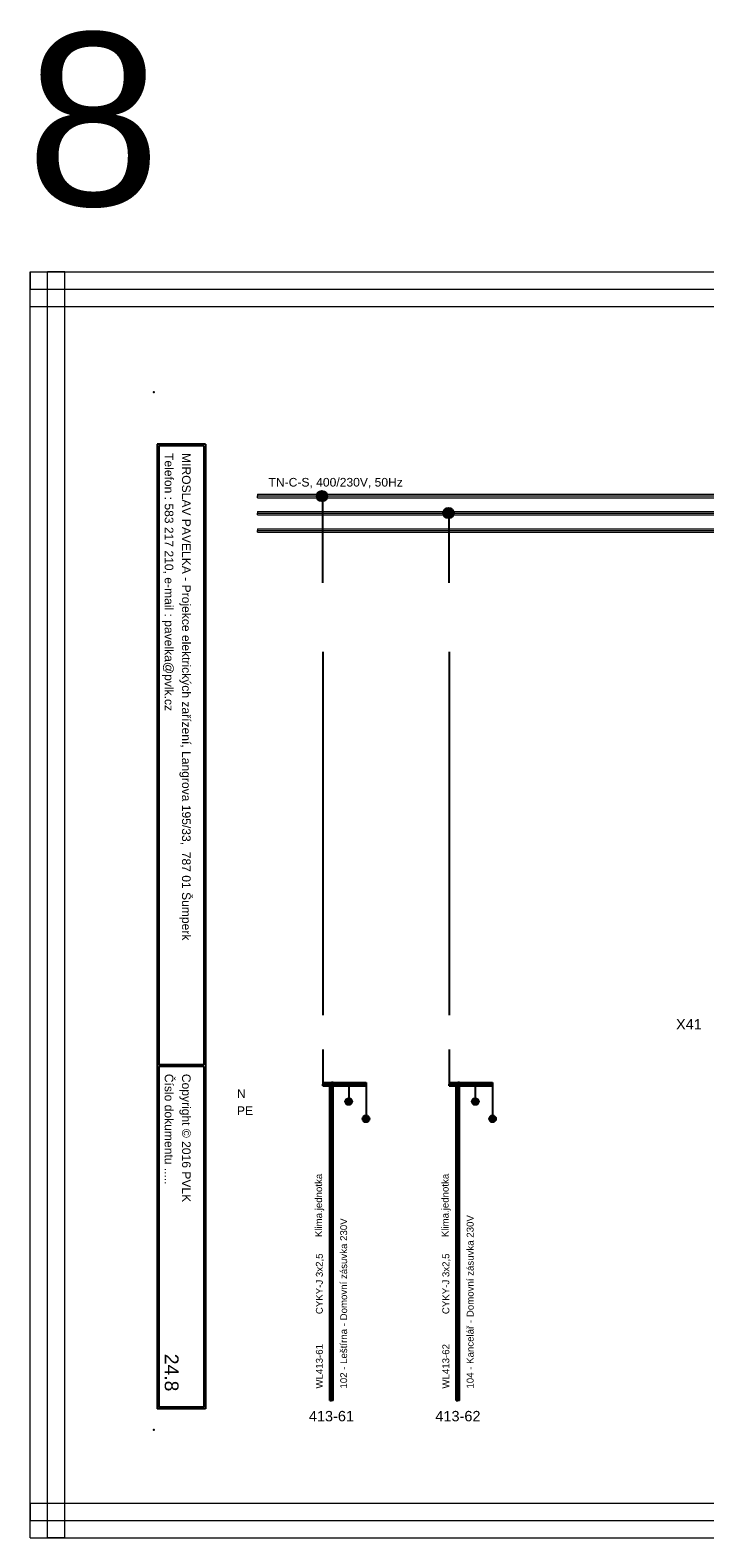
# Model space of a CAD drawing. Extents: x -1856 to 5084, y -4939 to -4246.
# Tile 17 of 24: x 3046 to 3241, y -4939 to -4503. Entities that reach past the tile are written whole.
import ezdxf
from ezdxf.enums import TextEntityAlignment as Align

# ---------------------------------------------------------------- set-up
doc = ezdxf.new("R2010")
doc.units = 0
doc.header["$MEASUREMENT"] = 0
for name, color, linetype in [('1-KRESBA', 7, 'Continuous'), ('__10-Popisy', 220, 'Continuous'), ('__Bílá', 7, 'Continuous'), ('__Oranžová', 30, 'Continuous'), ('__Rudá 010', 10, 'Continuous'), ('__Vínová 220', 220, 'Continuous'), ('__Zelená', 3, 'Continuous')]:
    doc.layers.add(name, color=color, linetype=linetype)
doc.styles.add('Arial', font='arial.ttf')
doc.styles.add('GENERATED_STYLE_1', font='arial.ttf')

# ---------------------------------------------------------------- blocks, each defined once
blk = doc.blocks.new('V0085A01')
h = blk.add_hatch(color=256)
edge = h.paths.add_edge_path()
edge.add_arc((0, 0), 1, 0, 360)
blk.add_circle((0, 0), 1)
blk = doc.blocks.new('L0001A02')
at = {"linetype": 'Continuous'}
h = blk.add_hatch(color=256, dxfattribs=at)
edge = h.paths.add_edge_path()
edge.add_arc((0, 0), 1.5, 0, 360)
blk.add_circle((0, 0), 1.5)

msp = doc.modelspace()

# ---------------------------------------------------------------- linework, layer by layer
at = {"layer": '1-KRESBA'}
for p, q in [((3130.23, -4663.22), (3130.23, -4638.39)), ((3166.8, -4663.22), (3166.8, -4642.95)), ((3130.23, -4683.22), (3130.23, -4788.22)), ((3166.8, -4683.22), (3166.8, -4788.22)), ((3130.23, -4798.22), (3130.23, -4808.22)), ((3166.8, -4798.22), (3166.8, -4808.22)), ((3130.23, -4807.72), (3130.23, -4808.22)), ((3130.23, -4807.72), (3142.73, -4807.72)), ((3130.23, -4808.72), (3130.23, -4808.22)), ((3130.23, -4808.22), (3142.73, -4808.22)), ((3132.23, -4899.68), (3132.23, -4807.72)), ((3132.23, -4807.72), (3132.73, -4807.72)), ((3132.73, -4899.68), (3132.73, -4807.72)), ((3133.23, -4807.72), (3132.73, -4807.72)), ((3133.23, -4899.68), (3133.23, -4807.72)), ((3137.73, -4808.22), (3137.73, -4813.22)), ((3142.73, -4807.72), (3142.73, -4808.22)), ((3142.73, -4808.72), (3142.73, -4808.22)), ((3142.73, -4808.22), (3142.73, -4818.22)), ((3166.8, -4807.72), (3166.8, -4808.22)), ((3166.8, -4807.72), (3179.3, -4807.72)), ((3166.8, -4808.72), (3166.8, -4808.22)), ((3166.8, -4808.22), (3179.3, -4808.22)), ((3168.8, -4899.68), (3168.8, -4807.72)), ((3168.8, -4807.72), (3169.3, -4807.72)), ((3169.3, -4899.68), (3169.3, -4807.72)), ((3169.8, -4807.72), (3169.3, -4807.72)), ((3169.8, -4899.68), (3169.8, -4807.72)), ((3174.3, -4808.22), (3174.3, -4813.22)), ((3179.3, -4807.72), (3179.3, -4808.22)), ((3179.3, -4808.72), (3179.3, -4808.22)), ((3179.3, -4808.22), (3179.3, -4818.22)), ((3130.23, -4808.72), (3142.73, -4808.72)), ((3166.8, -4808.72), (3179.3, -4808.72)), ((3132.23, -4899.68), (3132.73, -4899.68)), ((3133.23, -4899.68), (3132.73, -4899.68)), ((3168.8, -4899.68), (3169.3, -4899.68)), ((3169.8, -4899.68), (3169.3, -4899.68))]:
    msp.add_line(p, q, dxfattribs=at)
at = {"layer": '__Bílá'}
for p, q in [((3096.34, -4623.12), (3082.34, -4623.12)), ((3082.34, -4623.12), (3082.34, -4902.12)), ((3095.84, -4623.62), (3082.84, -4623.62)), ((3082.84, -4623.62), (3082.84, -4802.62)), ((3095.84, -4623.62), (3095.84, -4802.62)), ((3096.34, -4623.12), (3096.34, -4902.12)), ((3095.84, -4802.62), (3082.84, -4802.62)), ((3095.84, -4803.12), (3082.84, -4803.12)), ((3082.84, -4803.12), (3082.84, -4901.62)), ((3095.84, -4803.12), (3095.84, -4901.62)), ((3096.34, -4902.12), (3082.34, -4902.12)), ((3095.84, -4901.62), (3082.84, -4901.62))]:
    msp.add_line(p, q, dxfattribs=at)
for p in [(3081.34, -4608.12), (3081.34, -4908.12)]:
    msp.add_point(p, dxfattribs=at)
at = {"layer": '__Oranžová', "lineweight": 0}
for p, q in [((3111.34, -4637.62), (3111.34, -4638.12)), ((3111.34, -4637.62), (3466.34, -4637.62)), ((3111.34, -4638.62), (3111.34, -4638.12)), ((3111.34, -4638.12), (3466.34, -4638.12)), ((3111.34, -4638.62), (3466.34, -4638.62)), ((3111.34, -4642.62), (3111.34, -4643.12)), ((3111.34, -4642.62), (3466.34, -4642.62)), ((3111.34, -4643.62), (3111.34, -4643.12)), ((3111.34, -4643.12), (3466.34, -4643.12)), ((3111.34, -4643.62), (3466.34, -4643.62)), ((3111.34, -4647.62), (3111.34, -4648.12)), ((3111.34, -4647.62), (3466.34, -4647.62)), ((3111.34, -4648.62), (3111.34, -4648.12)), ((3111.34, -4648.12), (3466.34, -4648.12)), ((3111.34, -4648.62), (3466.34, -4648.62))]:
    msp.add_line(p, q, dxfattribs=at)
at = {"layer": '__Vínová 220', "lineweight": 0}
for p, q in [((3045.63, -4573.3), (3045.63, -4578.3)), ((3045.63, -4573.3), (3542.03, -4573.3)), ((3045.63, -4939.38), (3045.63, -4573.3)), ((3045.63, -4573.3), (3050.63, -4573.3)), ((3050.63, -4939.38), (3050.63, -4573.3)), ((3055.63, -4573.3), (3050.63, -4573.3)), ((3055.63, -4939.38), (3055.63, -4573.3)), ((3045.63, -4583.3), (3045.63, -4578.3)), ((3045.63, -4578.3), (3542.03, -4578.3)), ((3045.63, -4583.3), (3542.03, -4583.3)), ((3045.63, -4929.38), (3045.63, -4934.38)), ((3045.63, -4929.38), (3542.03, -4929.38)), ((3045.63, -4939.38), (3045.63, -4934.38)), ((3045.63, -4934.38), (3542.03, -4934.38)), ((3045.63, -4939.38), (3542.03, -4939.38)), ((3045.63, -4939.38), (3050.63, -4939.38)), ((3055.63, -4939.38), (3050.63, -4939.38))]:
    msp.add_line(p, q, dxfattribs=at)

# ---------------------------------------------------------------- block references
at = {"color": 250, "linetype": 'Continuous'}
for p in [(3137.73, -4813.22), (3174.3, -4813.22), (3142.73, -4818.22), (3179.3, -4818.22)]:
    msp.add_blockref('V0085A01', p, dxfattribs=at)
at = {"layer": '1-KRESBA'}
for p in [(3130, -4638.16), (3166.57, -4643.05)]:
    msp.add_blockref('L0001A02', p, dxfattribs=at)

# ---------------------------------------------------------------- texts
at = {"style": 'Arial'}
msp.add_attdef('X41', text='X', height=3, dxfattribs=at).set_placement((3239.81, -4792.38), align=Align.RIGHT)
at = {"layer": '__10-Popisy', "style": 'Arial'}
msp.add_text('8', height=50, dxfattribs=at).set_placement((3044.45, -4554.18))
at = {"layer": '__Bílá', "style": 'Arial'}
for s, p in [('Telefon : 583 217 210, e-mail : pavelka@pvlk.cz', (3084.53, -4625.71)), ('MIROSLAV PAVELKA - Projekce elektrických zařízení, Langrova 195/33,  787 01 Šumperk', (3089.53, -4625.71)), ('Číslo dokumentu .....', (3084.53, -4805.21)), ('Copyright © 2016 PVLK', (3089.53, -4805.21))]:
    msp.add_text(s, height=2.5, rotation=270, dxfattribs=at).set_placement(p)
at = {"layer": '__Oranžová', "lineweight": 0, "style": 'Arial'}
msp.add_text('TN-C-S, 400/230V, 50Hz', height=2.5, dxfattribs=at).set_placement((3114.55, -4635.4))
at = {"layer": '__Rudá 010', "style": 'Arial'}
for s, p in [('Klima.jednotka', (3130.03, -4852.43)), ('Klima.jednotka', (3166.6, -4852.43)), ('CYKY-J 3x2,5', (3130.23, -4874.69)), ('CYKY-J 3x2,5', (3166.8, -4874.69)), ('WL413-61', (3130.23, -4896.22)), ('WL413-62', (3166.8, -4896.22))]:
    msp.add_text(s, height=2, rotation=90, dxfattribs=at).set_placement(p)
at = {"layer": '__Rudá 010', "style": 'GENERATED_STYLE_1'}
for s, p in [('413-61', (3132.73, -4905.68)), ('413-62', (3169.3, -4905.68))]:
    msp.add_text(s, height=3, dxfattribs=at).set_placement(p, align=Align.CENTER)
at = {"layer": '__Rudá 010', "char_height": 2, "width": 62.8406, "attachment_point": 1, "rotation": 90, "style": 'Arial'}
for s, insert in [('102 - Leštírna - Domovní zásuvka 230V', (3135.26, -4896.22)), ('104 - Kancelář - Domovní zásuvka 230V', (3171.83, -4896.22))]:
    msp.add_mtext(s, dxfattribs=dict(at, insert=insert))
at = {"layer": '__Vínová 220', "style": 'Arial'}
msp.add_attdef('24.8', text='F.1.201', height=4, rotation=270, dxfattribs=at).set_placement((3084.53, -4897.03), align=Align.RIGHT)
at = {"layer": '__Zelená', "color": 4, "linetype": 'Continuous', "style": 'Arial'}
msp.add_text('N', height=2.5, dxfattribs=at).set_placement((3105.41, -4812.17))
at = {"layer": '__Zelená', "linetype": 'Continuous', "style": 'Arial'}
msp.add_text('PE', height=2.5, dxfattribs=at).set_placement((3105.41, -4817.12))

doc.saveas('drawing.dxf')
